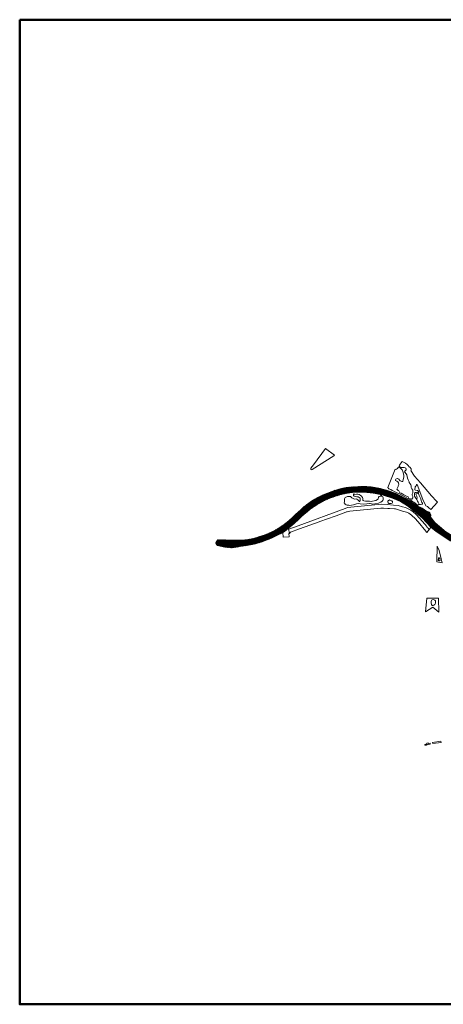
# Model space of a CAD drawing. Header units: metres. Extents: x 98339 to 107237, y 400267 to 408717.
# Tile 1 of 9: x 98339 to 101973, y 400267 to 408717. Entities that reach past the tile are written whole.
import ezdxf

# ---------------------------------------------------------------- set-up
doc = ezdxf.new("R2010")
doc.units = ezdxf.units.M
doc.layers.add('BEL_NAB_10_NNBO_V', color=7, linetype='Continuous', lineweight=0)
doc.layers.add('N-WE-IE-TERREINAFSCHEIDING_KUNSTMATIG_RASTERHEKWERK-GD', color=20, linetype='IE-TERREINAFSCHEIDING-KUNSTMATIG-OPEN', lineweight=50)
doc.layers.add('water', color=150, linetype='Continuous', lineweight=18, transparency=0.7)
doc.linetypes.add('IE-TERREINAFSCHEIDING-KUNSTMATIG-OPEN', pattern='A,7,-1.5,[67,NLCS.shx,S=0.75,R=0,X=0,Y=0],-1.5', length=10)

msp = doc.modelspace()

# ---------------------------------------------------------------- hatches: boundary and pattern name
at = {"layer": 'water'}
h = msp.add_hatch(dxfattribs=at)
h.set_pattern_fill('ANSI31', color=256)
h.paths.add_polyline_path([(107208.3, 405708.3), (107213.1, 405708), (107223.1, 405708), (107237.5, 405674.6), (107225.1, 405674.5), (107211.5, 405674.8), (107198.1, 405675.2), (107180.8, 405674.5), (107160.4, 405672.8), (107121.7, 405669.7), (107065.4, 405664.2), (107062.6, 405665.7), (106995.3, 405653.6), (106946.4, 405645), (106880.3, 405626.2), (106828.1, 405604.7), (106800.1, 405593.5), (106761.6, 405575.3), (106736.1, 405561.4), (106738.5, 405557.1), (106753.7, 405565), (106759.6, 405556.1), (106721.5, 405536), (106716.7, 405544.3), (106734.5, 405554.9), (106732, 405559.2), (106660.3, 405520.2), (106599.7, 405479.5), (106555.2, 405442.8), (106521.6, 405411.1), (106529.4, 405393.8), (106519.5, 405385), (106502.8, 405393.5), (106492, 405383.7), (106420.3, 405318.2), (106378.6, 405284.1), (106324.1, 405243), (106280.3, 405216.2), (106249.5, 405196.9), (106225.8, 405182), (106202.5, 405170.1), (106185.1, 405161.3), (106106.8, 405125.7), (106086.9, 405116.8), (106085.1, 405113.8), (106091.3, 405096.8), (106088, 405094.8), (106082.9, 405092.5), (106067.3, 405105.9), (106060.6, 405108.5), (105966.7, 405081.1), (105917.4, 405073), (105900, 405070.1), (105833.6, 405060.2), (105743.6, 405056.4), (105658.6, 405059.7), (105637.3, 405062), (105584.8, 405067.9), (105509, 405083.3), (105463.5, 405094.8), (105411.5, 405112.4), (105383.9, 405121.7), (105292, 405159.6), (105169.1, 405211.2), (105149, 405219.4), (105145.6, 405220.8), (105015, 405274.8), (105009.6, 405276), (105005.3, 405273.2), (104988.8, 405279.2), (104980.2, 405282.4), (104960.3, 405289.9), (104897.3, 405304.9), (104837.9, 405317.2), (104836.4, 405317.4), (104787.2, 405323.6), (104723.6, 405329.1), (104685.6, 405328.7), (104644.1, 405325.2), (104634.1, 405324.3), (104518.8, 405309.5), (104470.3, 405300.6), (104421.9, 405293), (104366.9, 405282.7), (104305.3, 405268.9), (104246.6, 405256.2), (104184.8, 405240.3), (104157.1, 405233.9), (104047.9, 405208.4), (103914.1, 405176.1), (103729.7, 405127.4), (103605.4, 405091.9), (103597.2, 405089.5), (103588.4, 405086.7), (103542.5, 405071.7), (103496.5, 405050.8), (103473.8, 405040.4), (103432.2, 405015.4), (103428.7, 405021.8), (103415, 405014.1), (103418.5, 405008), (103379, 404985.6), (103360.7, 404979.8), (103346.9, 404972.4), (103344.3, 404970.9), (103301.5, 404938.7), (103300.3, 404937.8), (103297.9, 404941.7), (103282.8, 404928.5), (103225.4, 404880.9), (103219.9, 404875.2), (103163.4, 404818), (103159.6, 404813), (103100.6, 404736.2), (103054.8, 404663.2), (103049.5, 404654.7), (103035.1, 404628.5), (103030, 404616.1), (103030.8, 404609.7), (103073.6, 404570.7), (103078.8, 404566), (103069.8, 404543.2), (103012.5, 404540.4), (103007.8, 404543.3), (102994.1, 404498.7), (102974.5, 404436.3), (102965.4, 404410.9), (102950.1, 404383.8), (102928.6, 404356.7), (102906.8, 404336.8), (102890.5, 404321.9), (102870.5, 404310), (102844.5, 404299.6), (102843.3, 404299), (102841.6, 404298.2), (102839.5, 404297.2), (102836, 404295.5), (102835, 404294.7), (102833.9, 404293.8), (102833.2, 404293.3), (102821.3, 404284.1), (102800.7, 404265.6), (102753.4, 404238.9), (102701.2, 404214.4), (102650.9, 404194.3), (102638.8, 404190.5), (102594.3, 404176.4), (102546.5, 404166), (102540.8, 404165), (102503.5, 404158.4), (102430.1, 404151.9), (102356.4, 404151.9), (102282.5, 404158.9), (102178.5, 404184.5), (102105.7, 404211.2), (102091.6, 404215.5), (102081.4, 404216.3), (102043.8, 404234.3), (102031.3, 404244.5), (101909.6, 404326.3), (101868.3, 404359.3), (101866.1, 404361.6), (101794.6, 404438.3), (101738.4, 404488.9), (101666, 404543.8), (101605.6, 404581.4), (101537.5, 404610.7), (101455.8, 404637.2), (101446.3, 404639.1), (101436.3, 404641.2), (101374.9, 404653.9), (101317.1, 404660.4), (101263.7, 404663.2), (101214, 404662.7), (101164.7, 404656.7), (101106.1, 404645.2), (101048.5, 404628.9), (101008.5, 404614.5), (100971.8, 404599.7), (100926.8, 404576.4), (100882.2, 404550.4), (100830.2, 404515.5), (100806.5, 404496), (100760.2, 404456.9), (100732.8, 404429.5), (100694.7, 404394.1), (100644.6, 404351.9), (100609.7, 404325.4), (100596.7, 404316.5), (100576.3, 404305.6), (100564.7, 404301), (100528.9, 404282.9), (100473.6, 404257.3), (100417.2, 404236.4), (100358.2, 404218.3), (100284.3, 404204.8), (100240.7, 404198.7), (100189.6, 404189), (100153.1, 404184.8), (100143.4, 404185.8), (100115, 404188.7), (100098.3, 404190.4), (100059.3, 404199.4), (100035.1, 404205.7), (100030.9, 404209), (100022.6, 404225.7), (100020.3, 404228), (100035.6, 404252), (100040.5, 404251.6), (100048.1, 404251), (100056.9, 404254.3), (100168.4, 404248.7), (100222.3, 404248.7), (100274.8, 404252), (100318.9, 404258.5), (100366.3, 404270.5), (100398.5, 404280.9), (100428.3, 404290.5), (100472.5, 404307.2), (100505.8, 404322.7), (100516.6, 404327.7), (100555.2, 404350.5), (100597, 404376.5), (100634.4, 404404.4), (100665, 404430.9), (100702.6, 404467.1), (100732.1, 404494.6), (100747.5, 404508.6), (100782.8, 404539.7), (100819, 404568.1), (100860.8, 404595.5), (100892.8, 404613.5), (100897, 404615.9), (100941.2, 404637.8), (101032.7, 404674), (101100.5, 404693.1), (101142.9, 404701.3), (101182.8, 404706), (101230.2, 404708.7), (101268.8, 404710.6), (101310.6, 404710.1), (101353.3, 404706.9), (101396.5, 404700.4), (101435.1, 404692.5), (101471.8, 404682.7), (101486.7, 404678), (101520.8, 404667.4), (101564.9, 404650.2), (101605.8, 404631.1), (101649.5, 404608.4), (101706.1, 404573.1), (101742.8, 404548), (101790.4, 404523.3), (101810.9, 404511.1), (101829.5, 404500.1), (101851.8, 404490.3), (101857.3, 404483.3), (101860.6, 404479.2), (101865.2, 404468.5), (101865.2, 404458.3), (101860.6, 404451.8), (101862.4, 404446.2), (101869.4, 404441.5), (101901, 404402.7), (101940, 404366.5), (101978.3, 404336.5), (102035, 404298.9), (102093.6, 404265.4), (102135.6, 404248.5), (102188.6, 404229.5), (102228.3, 404219.9), (102271.3, 404209.8), (102318.1, 404201.6), (102370.3, 404197.8), (102429.8, 404198.4), (102482.6, 404202.2), (102542.9, 404214.7), (102594, 404225), (102638.8, 404240.1), (102655.5, 404245.7), (102704.4, 404266.4), (102788.8, 404312.6), (102794.4, 404312.3), (102801.8, 404313), (102807.7, 404314.4), (102814.5, 404318.7), (102815.7, 404319.4), (102816.6, 404319.9), (102820.8, 404322.4), (102823.1, 404323.7), (102824.5, 404324.7), (102825.8, 404325.6), (102831.9, 404331.1), (102839.8, 404339.9), (102853.7, 404350.4), (102854.6, 404351.2), (102878.3, 404374.1), (102896.9, 404394.1), (102911.3, 404417.1), (102931.5, 404454), (102933.8, 404460.7), (102949.4, 404504.6), (102969.9, 404571.8), (102965.2, 404580.4), (102991.5, 404654.9), (102999.8, 404655.2), (103005.9, 404667.3), (103024.3, 404701.1), (103051.5, 404750.8), (103058.4, 404759.3), (103074.4, 404779.2), (103137.6, 404857.6), (103150.6, 404869.6), (103211.6, 404925.7), (103264.2, 404971.3), (103267.9, 404973.7), (103383.8, 405046.8), (103421.8, 405069.7), (103466.5, 405091.9), (103502.6, 405108.6), (103606.3, 405140.9), (103666.8, 405159.7), (103697.3, 405169.2), (103760.8, 405186.2), (103764.8, 405187.3), (103836.7, 405206.4), (103881.7, 405218.3), (103997.8, 405246.5), (104187.3, 405289.3), (104302, 405314.6), (104303.6, 405328.1), (104307.5, 405328.3), (104311.5, 405328.5), (104311.5, 405317), (104378.1, 405330.5), (104475.3, 405351.1), (104556.1, 405364.8), (104564.3, 405364.4), (104597.2, 405370.3), (104643.2, 405373.9), (104689.1, 405376.3), (104741, 405376.3), (104785.2, 405373.1), (104830, 405366.8), (104871.9, 405359.6), (104955.9, 405340.6), (105000, 405327.5), (105031.3, 405318.2), (105117.8, 405282.6), (105226.4, 405236.4), (105258.8, 405223.3), (105341.7, 405185.9), (105406.2, 405160.1), (105479.1, 405134.3), (105562, 405117.3), (105615.2, 405109.1), (105698.9, 405104.1), (105771.9, 405102.5), (105858.1, 405108), (105949.2, 405123.4), (106000.2, 405137.6), (106046.3, 405151.3), (106093.9, 405169.3), (106122, 405179.9), (106161.5, 405196.7), (106227.2, 405230.5), (106280.8, 405267.6), (106358.6, 405325.6), (106393.2, 405353.3), (106418.3, 405375.7), (106428.6, 405386.1), (106437.3, 405395.6), (106463.2, 405418.1), (106523.3, 405474.8), (106575.2, 405517.1), (106612.4, 405542.2), (106633.1, 405555.2), (106663.4, 405571.6), (106697.1, 405595.8), (106750.7, 405621.8), (106801.7, 405643.4), (106876.9, 405674.5), (106956.9, 405693.3), (107028.3, 405706.2), (107049.1, 405708.8), (107112.9, 405714.8), (107171, 405716.7), (107185.3, 405716.7), (107199, 405714.6), (107202.7, 405709)])

# ---------------------------------------------------------------- linework, layer by layer
at = {"layer": 'BEL_NAB_10_NNBO_V'}
for points in [[(100847.2, 404857.2), (100840.8, 404852.9), (100837.1, 404855.7), (100835.7, 404859.4), (100835.7, 404866.6), (100859.1, 404898), (100962.3, 405036.6), (101039.4, 404978.9), (101033.4, 404975.1), (100847.2, 404857.2)], [(101678.5, 404883.1), (101690, 404873.1), (101696.8, 404861.3), (101696.8, 404853.2), (101696.8, 404852.4), (101696.8, 404852.1), (101696.8, 404850.2), (101696.1, 404848.6), (101695.6, 404847.5), (101727.1, 404798.3), (101777.7, 404741.8), (101872.6, 404630), (101913.4, 404586.1), (101923.1, 404576), (101923.6, 404575.5), (101865.7, 404511.9), (101846.4, 404529.7), (101837.5, 404538.3), (101823.6, 404544.6), (101797, 404600.2), (101748.6, 404728.3), (101742.9, 404726.8), (101742.9, 404720.4), (101740.6, 404717.9), (101737.2, 404714), (101731.4, 404709), (101730.7, 404702.6), (101728.6, 404688.3), (101730, 404681.9), (101733.6, 404679), (101751.4, 404676.9), (101760, 404671.1), (101762.9, 404666.1), (101762.1, 404661.9), (101752.9, 404661.1), (101747.9, 404657.6), (101744.3, 404659), (101732.2, 404658.3), (101726.5, 404657.6), (101725.7, 404650.4), (101727.2, 404627.6), (101737.2, 404610.4), (101746.4, 404597.7), (101746.4, 404597.7), (101746.5, 404597.7), (101748.4, 404592.1), (101751.8, 404585), (101758.5, 404577), (101762, 404563.9), (101763.6, 404561.2), (101763.6, 404561.2), (101757.1, 404548.3), (101745.7, 404556.2), (101730.7, 404567.6), (101721.5, 404576.2), (101708.6, 404582.6), (101688.6, 404595.4), (101642.9, 404622.6), (101591.5, 404650.4), (101573, 404656.9), (101548.7, 404671.9), (101533, 404676.1), (101521.6, 404684), (101505.2, 404689.7), (101496.5, 404702.3), (101559.3, 404858.2), (101566.2, 404855.9), (101572.3, 404858.4), (101578.7, 404864.9), (101585.8, 404872.7), (101593, 404878.6), (101602.6, 404871.3), (101619, 404854.9), (101622.6, 404847.7), (101629.4, 404831), (101634.2, 404806.2), (101633.1, 404790.1), (101629.1, 404769.4), (101624.7, 404754.2), (101617.6, 404754.5), (101610.4, 404757), (101602.6, 404760.6), (101598, 404764.2), (101594.7, 404771.3), (101591.9, 404774.2), (101586.2, 404777), (101580.5, 404779.2), (101576.2, 404779.2), (101571.5, 404775.6), (101566.5, 404774.2), (101562.6, 404768.4), (101563.3, 404763.1), (101569, 404758.4), (101574.8, 404756.7), (101583.3, 404749.9), (101589.4, 404741), (101591.5, 404728.5), (101585.8, 404715.6), (101584.7, 404709.9), (101581.2, 404698.1), (101574.4, 404686.9), (101585.8, 404676.5), (101591.2, 404672.6), (101600, 404657), (101612.2, 404653.7), (101626.4, 404644.2), (101634.4, 404638.3), (101645.8, 404632.6), (101661.8, 404625.1), (101671.5, 404620.8), (101678, 404611.7), (101692.2, 404604.7), (101698.6, 404601.2), (101702.2, 404601.5), (101709, 404609.7), (101712.9, 404613.7), (101710.4, 404624.7), (101706.5, 404635.8), (101707.2, 404644), (101711.8, 404655.4), (101711.5, 404664.7), (101710.4, 404678.6), (101702.9, 404690.8), (101697.9, 404702.9), (101696.1, 404713.6), (101696.5, 404719.4), (101694.7, 404724.3), (101689.3, 404734), (101681.5, 404744.3), (101679.3, 404751.1), (101672.9, 404767.9), (101666.8, 404782.6), (101664.3, 404796.8), (101661.5, 404810.2), (101645.4, 404829.5), (101641.9, 404833.1), (101640.8, 404837), (101646.1, 404845.9), (101655.4, 404854.5), (101655.4, 404859.9), (101650.4, 404866.6), (101645.1, 404870.9), (101637.6, 404874.1), (101627.2, 404874.1), (101608.4, 404872.7), (101603, 404877), (101599.7, 404879.5), (101594.4, 404886.3), (101596.5, 404894.5), (101602.9, 404902.3), (101603, 404902.3), (101612.6, 404913.1), (101620.5, 404925.1), (101620.5, 404925.1), (101648.3, 404912), (101663.2, 404900.5), (101673, 404889.3), (101678.5, 404883.1)], [(101374.9, 404653.9), (101436.3, 404641.2), (101437.8, 404639.4), (101436.1, 404629.7), (101433, 404626.5), (101423.3, 404623.9), (101418, 404620.3), (101416.3, 404615.7), (101414.6, 404605.2), (101409.8, 404599.9), (101394.8, 404591.9), (101366.7, 404583.9), (101354.6, 404582.5), (101339.2, 404585.1), (101318.9, 404585.6), (101305.3, 404584.4), (101290.1, 404586.4), (101285.2, 404589.5), (101281.9, 404594.6), (101281.9, 404602.8), (101281.4, 404609.8), (101279.4, 404617.1), (101270.3, 404627), (101258.7, 404637), (101249.8, 404642.5), (101238.6, 404645.2), (101229.4, 404644.7), (101214.4, 404641.3), (101208.1, 404644), (101206.2, 404646.4), (101201.6, 404645.4), (101201.8, 404634.5), (101209.1, 404627.8), (101216.8, 404623.6), (101230.9, 404623.2), (101242.3, 404621.7), (101252.2, 404617.1), (101258.7, 404611.5), (101259.4, 404601.4), (101260.9, 404586.6), (101258.2, 404582.7), (101253.1, 404581.8), (101247.3, 404586.4), (101240.8, 404594.8), (101231.4, 404603.1), (101225.8, 404604.8), (101212.2, 404603.3), (101204, 404605), (101188.5, 404613), (101185.6, 404616.6), (101180.3, 404621.9), (101175.5, 404624.1), (101165.3, 404626.1), (101149.8, 404625.1), (101130.9, 404615.7), (101125.4, 404606.2), (101125.6, 404594.1), (101126.1, 404582.7), (101123.9, 404569.6), (101126.3, 404567), (101130.4, 404558.7), (101138.4, 404552.7), (101148.1, 404549.5), (101159.7, 404551), (101163.4, 404550.3), (101172, 404548.1), (101186.8, 404549.1), (101203, 404552.7), (101219.2, 404558.3), (101229.1, 404562.4), (101243.1, 404563.6), (101260.5, 404560.9), (101286.9, 404558), (101318.2, 404560.7), (101340, 404564.1), (101346.5, 404563.6), (101369.3, 404560.4), (101385.5, 404561.2), (101416.3, 404567.7), (101423.3, 404571.6), (101436.6, 404576.6), (101447.7, 404583.4), (101454.7, 404590.2), (101458.1, 404596.2), (101458.4, 404606.7), (101457.9, 404612.9), (101453.3, 404622.4), (101449.9, 404623.8), (101445.3, 404625.3), (101443.1, 404629.9), (101444.6, 404635.2), (101446.3, 404639.1), (101455.8, 404637.2), (101537.5, 404610.7), (101605.6, 404581.4), (101666, 404543.8), (101738.4, 404488.9), (101794.6, 404438.3), (101866.1, 404361.6), (101855.2, 404345.1), (101854.2, 404345.1), (101850.2, 404344.8), (101842.3, 404351.9), (101835.8, 404358.4), (101830.5, 404364.9), (101832.5, 404367.4), (101795.5, 404410.6), (101739.6, 404470.8), (101714.5, 404492.7), (101694.5, 404506.4), (101677.3, 404516.8), (101672.2, 404519.1), (101649.5, 404529.4), (101622.5, 404537.3), (101584.4, 404547.9), (101545.4, 404551.7), (101492, 404555.4), (101442.7, 404558.2), (101413.2, 404556.7), (101150.3, 404529.7), (101130.3, 404522.4), (100726.7, 404373.6), (100649.1, 404344.3), (100648.3, 404349.3), (100645.7, 404346.9), (100644.6, 404351.9), (100694.7, 404394.1), (100732.8, 404429.5), (100760.2, 404456.9), (100806.5, 404496), (100830.2, 404515.5), (100882.2, 404550.4), (100926.8, 404576.4), (100971.8, 404599.7), (101008.5, 404614.5), (101048.5, 404628.9), (101106.1, 404645.2), (101164.7, 404656.7), (101214, 404662.7), (101263.7, 404663.2), (101317.1, 404660.4), (101374.9, 404653.9)], [(101208.1, 404644), (101214.4, 404641.3), (101229.4, 404644.7), (101238.6, 404645.2), (101249.8, 404642.5), (101258.7, 404637), (101270.3, 404627), (101279.4, 404617.1), (101281.4, 404609.8), (101281.9, 404602.8), (101281.9, 404594.6), (101285.2, 404589.5), (101290.1, 404586.4), (101305.3, 404584.4), (101318.9, 404585.6), (101339.2, 404585.1), (101354.6, 404582.5), (101366.7, 404583.9), (101394.8, 404591.9), (101409.8, 404599.9), (101414.6, 404605.2), (101416.3, 404615.7), (101418, 404620.3), (101423.3, 404623.9), (101433, 404626.5), (101436.1, 404629.7), (101437.8, 404639.4), (101436.3, 404641.2), (101446.3, 404639.1), (101444.6, 404635.2), (101443.1, 404629.9), (101445.3, 404625.3), (101449.9, 404623.8), (101453.3, 404622.4), (101457.9, 404612.9), (101458.4, 404606.7), (101458.1, 404596.2), (101454.7, 404590.2), (101447.7, 404583.4), (101436.6, 404576.6), (101423.3, 404571.6), (101416.3, 404567.7), (101385.5, 404561.2), (101369.3, 404560.4), (101346.5, 404563.6), (101340, 404564.1), (101318.2, 404560.7), (101286.9, 404558), (101260.5, 404560.9), (101243.1, 404563.6), (101229.1, 404562.4), (101219.2, 404558.3), (101203, 404552.7), (101186.8, 404549.1), (101172, 404548.1), (101163.4, 404550.3), (101159.7, 404551), (101148.1, 404549.5), (101138.4, 404552.7), (101130.4, 404558.7), (101126.3, 404567), (101123.9, 404569.6), (101126.1, 404582.7), (101125.6, 404594.1), (101125.4, 404606.2), (101130.9, 404615.7), (101149.8, 404625.1), (101165.3, 404626.1), (101175.5, 404624.1), (101180.3, 404621.9), (101185.6, 404616.6), (101188.5, 404613), (101204, 404605), (101212.2, 404603.3), (101225.8, 404604.8), (101231.4, 404603.1), (101240.8, 404594.8), (101247.3, 404586.4), (101253.1, 404581.8), (101258.2, 404582.7), (101260.9, 404586.6), (101259.4, 404601.4), (101258.7, 404611.5), (101252.2, 404617.1), (101242.3, 404621.7), (101230.9, 404623.2), (101216.8, 404623.6), (101209.1, 404627.8), (101201.8, 404634.5), (101201.6, 404645.4), (101206.2, 404646.4), (101208.1, 404644)], [(101526.8, 404564.3), (101520.7, 404564.3), (101513.6, 404565), (101504.7, 404565.8), (101502.3, 404567.9), (101500.1, 404571.6), (101498, 404578.6), (101498.4, 404584.4), (101502.3, 404591.4), (101511.8, 404594.8), (101515.6, 404593.4), (101521.4, 404591.9), (101527, 404589), (101531.8, 404588), (101535.7, 404586.1), (101537.4, 404582), (101536.7, 404573.3), (101533.5, 404567), (101526.8, 404564.3)], [(101515.6, 404593.4), (101511.8, 404594.8), (101502.3, 404591.4), (101498.4, 404584.4), (101498, 404578.6), (101500.1, 404571.6), (101502.3, 404567.9), (101504.7, 404565.8), (101513.6, 404565), (101520.7, 404564.3), (101526.8, 404564.3), (101533.5, 404567), (101536.7, 404573.3), (101537.4, 404582), (101535.7, 404586.1), (101531.8, 404588), (101527, 404589), (101521.4, 404591.9), (101515.6, 404593.4)], [(101789.1, 404557.7), (101776.5, 404555.6), (101766.4, 404556.1), (101763.6, 404561.2), (101763.6, 404561.2), (101762, 404563.9), (101758.5, 404577), (101751.8, 404585), (101748.4, 404592.1), (101746.5, 404597.7), (101746.4, 404597.7), (101746.4, 404597.7), (101747.1, 404605.2), (101747.9, 404611.5), (101745.4, 404626.4), (101740.3, 404638.7), (101737.4, 404646.8), (101747.8, 404650.9), (101757.4, 404652.3), (101761.4, 404651.1), (101764.2, 404642.3), (101765.4, 404633.1), (101769.4, 404626.7), (101781, 404603.5), (101784.5, 404591.4), (101787, 404579.5), (101790.1, 404572.3), (101795.4, 404566.3), (101795.4, 404562.5), (101794.1, 404559.7), (101789.1, 404557.7)], [(101649.5, 404529.4), (101672.2, 404519.1), (101677.3, 404516.8), (101694.5, 404506.4), (101714.5, 404492.7), (101739.6, 404470.8), (101795.5, 404410.6), (101832.5, 404367.4), (101830.5, 404364.9), (101835.8, 404358.4), (101842.3, 404351.9), (101850.2, 404344.8), (101854.2, 404345.1), (101833, 404315.6), (101811.7, 404341.8), (101808.8, 404345.3), (101772.3, 404390.2), (101733.3, 404432.9), (101700.3, 404465), (101678.5, 404482.2), (101656.2, 404491.5), (101622.6, 404499.9), (101572, 404516.1), (101564, 404517.6), (101553.9, 404519.4), (101510.7, 404522.2), (101498.2, 404522.5), (101459.6, 404523.6), (101437.8, 404525), (101169.8, 404499.1), (101158.3, 404495.9), (101148.8, 404493.4), (101143.8, 404492), (101135.5, 404489.8), (101053.3, 404460.1), (101045.9, 404457.4), (100914.3, 404409.8), (100907.6, 404407.4), (100828.6, 404378.8), (100738.4, 404346.2), (100662.6, 404318.8), (100654.5, 404307.5), (100645.7, 404346.9), (100648.3, 404349.3), (100649.1, 404344.3), (100726.7, 404373.6), (101130.3, 404522.4), (101150.3, 404529.7), (101413.2, 404556.7), (101442.7, 404558.2), (101492, 404555.4), (101545.4, 404551.7), (101584.4, 404547.9), (101622.5, 404537.3), (101649.5, 404529.4)], [(100649.7, 404278.9), (100599, 404275.9), (100596.7, 404316.5), (100609.7, 404325.4), (100644.6, 404351.9), (100645.7, 404346.9), (100654.5, 404307.5), (100648, 404307.1), (100649.7, 404278.9)], [(101936.7, 404161.5), (101956, 404088.6), (101964.6, 404056.6), (101917.7, 404063.1), (101919.4, 404197.5), (101925.5, 404187.5), (101936.7, 404161.5)], [(101942.9, 404074.2), (101940.8, 404073.8), (101935.8, 404073.9), (101933.7, 404074.5), (101930.9, 404076.2), (101930.1, 404078.2), (101929.4, 404081.1), (101930.4, 404085), (101930.7, 404085.9), (101930.7, 404087.1), (101931.5, 404089.1), (101931.5, 404089.2), (101931.1, 404092.3), (101931.7, 404094.9), (101932.7, 404096.3), (101934.1, 404097.6), (101936.6, 404097.8), (101937.8, 404097.9), (101941.1, 404096.3), (101942.7, 404092.3), (101943.2, 404089.9), (101944.2, 404086.7), (101945.2, 404082.7), (101945.7, 404080.4), (101945.9, 404078.2), (101946.1, 404076.3), (101944.2, 404075), (101942.9, 404074.2)], [(101935.8, 404073.9), (101940.8, 404073.8), (101942.9, 404074.2), (101944.2, 404075), (101946.1, 404076.3), (101945.9, 404078.2), (101945.7, 404080.4), (101945.2, 404082.7), (101944.2, 404086.7), (101943.2, 404089.9), (101942.7, 404092.3), (101941.1, 404096.3), (101937.8, 404097.9), (101936.6, 404097.8), (101934.1, 404097.6), (101932.7, 404096.3), (101931.7, 404094.9), (101931.1, 404092.3), (101931.5, 404089.2), (101931.5, 404089.1), (101930.7, 404087.1), (101930.7, 404085.9), (101930.4, 404085), (101929.4, 404081.1), (101930.1, 404078.2), (101930.9, 404076.2), (101933.7, 404074.5), (101935.8, 404073.9)], [(101930.9, 403751.2), (101934.1, 403631), (101883.4, 403674.8), (101819.2, 403634.8), (101832.5, 403752.3), (101930.9, 403751.2)], [(101891.7, 403692.2), (101885.6, 403689.7), (101878.2, 403690.5), (101872.1, 403696.9), (101868.2, 403712.6), (101867.8, 403724.4), (101870.7, 403734), (101876.7, 403739.4), (101888.5, 403740.4), (101899.2, 403736.2), (101905.3, 403729), (101907.1, 403718), (101905.3, 403708.3), (101899.1, 403698.6), (101893.1, 403693.4), (101891.7, 403692.2)], [(101878.2, 403690.5), (101885.6, 403689.7), (101891.7, 403692.2), (101893.1, 403693.4), (101899.1, 403698.6), (101905.3, 403708.3), (101907.1, 403718), (101905.3, 403729), (101899.2, 403736.2), (101888.5, 403740.4), (101876.7, 403739.4), (101870.7, 403734), (101867.8, 403724.4), (101868.2, 403712.6), (101872.1, 403696.9), (101878.2, 403690.5)], [(101826.7, 402490.8), (101815.4, 402490.4), (101814.9, 402492.7), (101814.4, 402494.2), (101814.4, 402497), (101823.9, 402498.9), (101827.2, 402498.4), (101828.6, 402494.2), (101828.1, 402491.8), (101826.7, 402490.8)], [(101827.2, 402498.4), (101823.9, 402498.9), (101814.4, 402497), (101814.4, 402494.2), (101814.9, 402492.7), (101815.4, 402490.4), (101826.7, 402490.8), (101828.1, 402491.8), (101828.6, 402494.2), (101827.2, 402498.4)], [(101861.7, 402500.8), (101859.3, 402506.9), (101846.6, 402503.6), (101844.2, 402509.8), (101831, 402506.9), (101833.3, 402494.6), (101861.7, 402500.8)], [(101844.2, 402509.8), (101846.6, 402503.6), (101859.3, 402506.9), (101861.7, 402500.8), (101833.3, 402494.6), (101831, 402506.9), (101844.2, 402509.8)], [(101881.5, 402514.5), (101883.9, 402504.1), (101953.4, 402514.5), (101951, 402524.4), (101881.5, 402514.5)], [(101953.4, 402514.5), (101883.9, 402504.1), (101881.5, 402514.5), (101951, 402524.4), (101953.4, 402514.5)]]:
    msp.add_lwpolyline(points, close=True, dxfattribs=at)
msp.add_lwpolyline([(102031.3, 404244.5), (101909.6, 404326.3), (101868.3, 404359.3), (101866.1, 404361.6), (101794.6, 404438.3), (101738.4, 404488.9), (101666, 404543.8), (101605.6, 404581.4), (101537.5, 404610.7), (101455.8, 404637.2), (101446.3, 404639.1), (101436.3, 404641.2), (101374.9, 404653.9), (101317.1, 404660.4), (101263.7, 404663.2), (101214, 404662.7), (101164.7, 404656.7), (101106.1, 404645.2), (101048.5, 404628.9), (101008.5, 404614.5), (100971.8, 404599.7), (100926.8, 404576.4), (100882.2, 404550.4), (100830.2, 404515.5), (100806.5, 404496), (100760.2, 404456.9), (100732.8, 404429.5), (100694.7, 404394.1), (100644.6, 404351.9), (100609.7, 404325.4), (100596.7, 404316.5), (100576.3, 404305.6), (100564.7, 404301), (100528.9, 404282.9), (100473.6, 404257.3), (100417.2, 404236.4), (100358.2, 404218.3), (100284.3, 404204.8), (100240.7, 404198.7), (100189.6, 404189), (100153.1, 404184.8), (100143.4, 404185.8), (100115, 404188.7), (100098.3, 404190.4), (100059.3, 404199.4), (100035.1, 404205.7), (100030.9, 404209), (100022.6, 404225.7), (100020.3, 404228), (100035.6, 404252), (100040.5, 404251.6), (100048.1, 404251), (100056.9, 404254.3), (100168.4, 404248.7), (100222.3, 404248.7), (100274.8, 404252), (100318.9, 404258.5), (100366.3, 404270.5), (100398.5, 404280.9), (100428.3, 404290.5), (100472.5, 404307.2), (100505.8, 404322.7), (100516.6, 404327.7), (100555.2, 404350.5), (100597, 404376.5), (100634.4, 404404.4), (100665, 404430.9), (100702.6, 404467.1), (100732.1, 404494.6), (100747.5, 404508.6), (100782.8, 404539.7), (100819, 404568.1), (100860.8, 404595.5), (100892.8, 404613.5), (100897, 404615.9), (100941.2, 404637.8), (101032.7, 404674), (101100.5, 404693.1), (101142.9, 404701.3), (101182.8, 404706), (101230.2, 404708.7), (101268.8, 404710.6), (101310.6, 404710.1), (101353.3, 404706.9), (101396.5, 404700.4), (101435.1, 404692.5), (101471.8, 404682.7), (101486.7, 404678), (101520.8, 404667.4), (101564.9, 404650.2), (101605.8, 404631.1), (101649.5, 404608.4), (101706.1, 404573.1), (101742.8, 404548), (101790.4, 404523.3), (101810.9, 404511.1), (101829.5, 404500.1), (101851.8, 404490.3), (101857.3, 404483.3), (101860.6, 404479.2), (101865.2, 404468.5), (101865.2, 404458.3), (101860.6, 404451.8), (101862.4, 404446.2), (101869.4, 404441.5), (101901, 404402.7), (101940, 404366.5), (101978.3, 404336.5)], dxfattribs=at)
at = {"layer": 'N-WE-IE-TERREINAFSCHEIDING_KUNSTMATIG_RASTERHEKWERK-GD'}
msp.add_lwpolyline([(98338.8, 408716.6), (105883, 408716.6), (105883, 400267), (98338.8, 400267)], close=True, dxfattribs=at)

doc.saveas('drawing.dxf')
